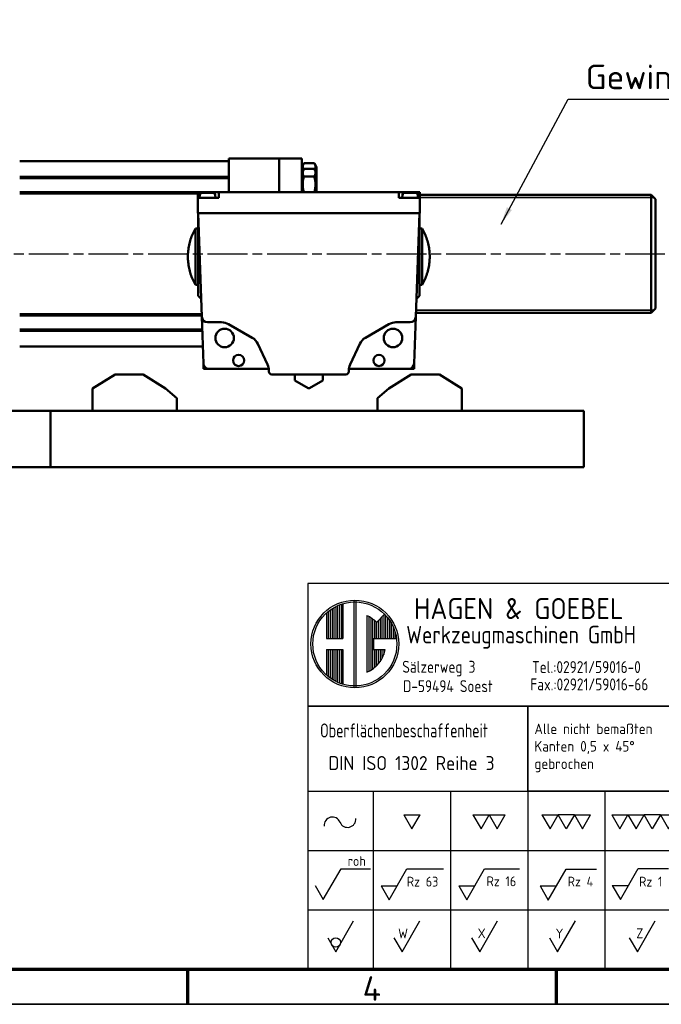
# Model space of a CAD drawing. Header units: millimetres. Extents: x 12 to 1038, y 12 to 732.
# Tile 2 of 5: x 465 to 694, y 12 to 364. Entities that reach past the tile are written whole.
import ezdxf
from ezdxf.enums import TextEntityAlignment as Align

# ---------------------------------------------------------------- set-up
doc = ezdxf.new("R2010")
doc.units = ezdxf.units.MM
doc.header["$LTSCALE"] = 2.5
doc.linetypes.add('CHAIN', pattern=[0.3543, 0.2362, -0.0295, 0.0591, -0.0295])
doc.layers.get('0').update_dxf_attribs({"lineweight": 25})
for name, color, linetype, lineweight in [('AM_BOR', 7, 'Continuous', 50), ('Mittellinie (ISO)', 7, 'Continuous', 25), ('Rahmen (ISO)', 7, 'Continuous', 70), ('Sichtbar (ISO)', 7, 'Continuous', 50), ('Sichtbar schmal (ISO)', 7, 'Continuous', 35), ('Symbol (ISO)', 7, 'Continuous', 25), ('Titel (ISO)', 7, 'Continuous', 50)]:
    doc.layers.add(name, color=color, linetype=linetype, lineweight=lineweight)
doc.styles.add('ACDINTS_30', font='isocp.shx')
doc.styles.add('ACDINTS_31', font='isocp.shx')
doc.styles.add('ACDINTS_32', font='isocp.shx')
doc.styles.add('ACDINTS_33', font='isocp.shx')
doc.styles.add('ACDINTS_34', font='isocp.shx')
doc.styles.add('ACDINTS_35', font='isocp.shx')
doc.styles.add('ACDINTS_40', font='isocp.shx')
doc.styles.add('ACDINTS_41', font='isocp.shx')
doc.styles.add('Notiztext (DIN)', font='isocpeur.ttf')
doc.styles.get("Standard").update_dxf_attribs({"font": 'ISOCP.shx'})
doc.styles.add('TextStyle32', font='isocp.shx')
doc.styles.add('TextStyle51', font='isocp.shx', dxfattribs={"width": 0.8})
doc.styles.add('TextStyle52', font='isocp.shx', dxfattribs={"width": 0.8})
doc.styles.add('TextStyle53', font='isocp.shx')
doc.styles.add('TextStyle54', font='isocp.shx')
doc.styles.add('TextStyle55', font='isocp.shx', dxfattribs={"width": 0.8})
doc.styles.add('TextStyle56', font='isocp.shx', dxfattribs={"width": 0.8})
doc.styles.add('TextStyle59', font='isocp.shx', dxfattribs={"width": 0.8})
doc.styles.add('TextStyle60', font='isocp.shx', dxfattribs={"width": 0.8})
doc.styles.add('TextStyle61', font='isocp.shx', dxfattribs={"width": 0.8})
doc.styles.add('TextStyle62', font='isocp.shx')
doc.styles.add('TextStyle63', font='isocp.shx')
doc.styles.add('TextStyle64', font='isocp.shx', dxfattribs={"width": 0.8})
doc.styles.add('TextStyle65', font='isocp.shx', dxfattribs={"width": 0.8})
doc.dimstyles.new('Standard - Methode 2a (DIN)$7', dxfattribs={"dimscale": 2.5, "dimtxt": 3.5, "dimasz": 2.5, "dimexe": 3.175, "dimexo": 0.8, "dimgap": 0.8, "dimtad": 1, "dimtih": 1, "dimtoh": 1, "dimrnd": 1e-08, "dimtxsty": 'Notiztext (DIN)', "dimcen": 0.09, "dimdle": 10, "dimclrd": 256, "dimclre": 256, "dimclrt": 256, "dimazin": 2, "dimtfac": 1, "dimtmove": 0, "dimatfit": 3, "dimfxl": 1, "dimtolj": 1, "dimlwd": -1, "dimlwe": -1, "dimarcsym": 0})

# ---------------------------------------------------------------- blocks, each defined once
blk = doc.blocks.new('Ränder Hagen+Goebel Rahmen')
at = {"layer": 'Rahmen (ISO)'}
for p, q in [((10, 10), (410, 10)), ((210, 10), (210, 5)), ((262.5, 10), (262.5, 5))]:
    blk.add_line(p, q, dxfattribs=at)
at = {"layer": 'Rahmen (ISO)', "linetype": 'Continuous', "lineweight": 35}
blk.add_line((5, 5), (415, 5), dxfattribs=at)
at = {"layer": 'Symbol (ISO)', "insert": (236.25, 9), "char_height": 3.5, "attachment_point": 2, "style": 'Notiztext (DIN)'}
blk.add_mtext('4', dxfattribs=at)
blk = doc.blocks.new('Schriftfelder Hagen+Goebel')
at = {"color": 7}
for p, q in [((294.29, 154.82), (111.41, 154.82)), ((111.41, 154.82), (111.41, 99.83)), ((294.29, 99.83), (294.29, 154.82)), ((111.41, 99.83), (294.29, 99.83))]:
    blk.add_line(p, q, dxfattribs=at)
at = {"color": 7, "linetype": 'Continuous', "lineweight": 25}
for p, q in [((115.67, 151.67), (115.67, 147.01)), ((115.93, 151.78), (115.93, 147.01)), ((116.2, 151.88), (116.2, 147.01)), ((116.39, 151.98), (116.39, 147.01)), ((117.99, 152.46), (117.99, 139.96)), ((118.25, 152.46), (118.25, 139.96)), ((114.07, 150.62), (114.07, 147.01)), ((114.34, 150.85), (114.34, 147.01)), ((114.6, 151.05), (114.6, 147.01)), ((114.87, 151.24), (114.87, 147.01)), ((115.13, 151.4), (115.13, 147.01)), ((115.4, 151.54), (115.4, 147.01)), ((119.85, 150.25), (119.85, 142.17)), ((121.23, 149.31), (122.36, 150.44)), ((122.25, 150.33), (122.25, 147.01)), ((122.51, 150.25), (122.51, 147.01)), ((120.12, 150.12), (120.12, 142.3)), ((120.38, 149.97), (120.38, 142.45)), ((120.65, 149.8), (120.65, 142.62)), ((120.92, 149.6), (120.92, 147.01)), ((121.18, 149.36), (121.18, 147.01)), ((121.45, 149.54), (121.45, 147.01)), ((121.71, 149.8), (121.71, 147.01)), ((121.98, 150.07), (121.98, 147.01)), ((122.78, 149.97), (122.78, 147.01)), ((123.04, 149.62), (123.04, 147.01)), ((123.31, 149.2), (123.31, 147.01)), ((123.58, 148.68), (123.58, 147.01)), ((123.84, 147.97), (123.84, 147.01)), ((114.07, 147.01), (116.39, 147.01)), ((120.78, 147.01), (124.06, 147.01)), ((120.78, 147.01), (120.78, 145.41)), ((114.07, 145.41), (114.07, 141.8)), ((114.07, 145.41), (116.39, 145.41)), ((114.34, 145.41), (114.34, 141.57)), ((114.6, 145.41), (114.6, 141.37)), ((114.87, 145.41), (114.87, 141.18)), ((115.13, 145.41), (115.13, 141.02)), ((115.4, 145.41), (115.4, 140.88)), ((115.67, 145.41), (115.67, 140.75)), ((115.93, 145.41), (115.93, 140.64)), ((116.2, 145.41), (116.2, 140.54)), ((116.39, 145.41), (116.39, 140.44)), ((120.78, 145.41), (122.44, 145.41)), ((120.92, 145.41), (120.92, 142.82)), ((121.18, 145.41), (121.18, 143.06)), ((121.45, 145.41), (121.45, 143.34)), ((121.71, 145.41), (121.71, 143.68)), ((121.98, 145.41), (121.98, 144.11)), ((122.25, 145.41), (122.25, 144.7)), ((111.41, 125.21), (142.75, 125.21)), ((120.75, 125.21), (120.75, 99.83)), ((131.75, 125.21), (131.75, 99.83)), ((142.75, 125.21), (142.75, 99.83)), ((153.75, 125.21), (153.75, 99.83)), ((111.41, 116.75), (164.75, 116.75)), ((111.41, 108.29), (164.75, 108.29))]:
    blk.add_line(p, q, dxfattribs=at)
at = {"color": 7, "linetype": 'Continuous', "lineweight": 35}
blk.add_line((142.75, 125.21), (164.75, 125.21), dxfattribs=at)
for p, q in [((125.1, 121.84), (127.41, 121.84)), ((125.1, 121.84), (126.25, 119.84)), ((126.25, 119.84), (127.41, 121.84)), ((134.94, 121.85), (137.25, 121.85)), ((134.94, 121.85), (136.1, 119.85)), ((136.1, 119.85), (137.25, 121.85)), ((137.25, 121.85), (138.41, 119.85)), ((137.25, 121.85), (139.56, 121.85)), ((138.41, 119.85), (139.56, 121.85)), ((144.79, 121.84), (147.1, 121.84)), ((144.79, 121.84), (145.94, 119.84)), ((145.94, 119.84), (147.1, 121.84)), ((148.25, 119.84), (147.1, 121.84)), ((149.41, 121.84), (147.1, 121.84)), ((149.41, 121.84), (148.25, 119.84)), ((149.41, 121.84), (150.56, 119.84)), ((149.41, 121.84), (151.72, 121.84)), ((150.56, 119.84), (151.72, 121.84)), ((154.73, 121.84), (155.88, 119.84)), ((154.73, 121.84), (157.04, 121.84)), ((155.88, 119.84), (157.04, 121.84)), ((157.04, 121.84), (159.35, 121.84)), ((157.04, 121.84), (158.19, 119.84)), ((158.19, 119.84), (159.35, 121.84)), ((161.66, 121.84), (159.35, 121.84)), ((160.5, 119.84), (159.35, 121.84)), ((161.66, 121.84), (160.5, 119.84)), ((161.66, 121.84), (163.97, 121.84)), ((161.66, 121.84), (162.81, 119.84)), ((162.81, 119.84), (163.97, 121.84)), ((113.6, 109.77), (116.15, 114.17)), ((116.15, 114.17), (120.35, 114.17)), ((123.01, 109.74), (125.55, 114.14)), ((125.55, 114.14), (130.76, 114.14)), ((134.08, 109.74), (136.62, 114.14)), ((136.62, 114.14), (141.57, 114.14)), ((145.69, 109.7), (148.23, 114.1)), ((148.23, 114.1), (152.55, 114.1)), ((155.96, 109.79), (158.5, 114.19)), ((158.5, 114.19), (162.82, 114.19)), ((112.45, 111.77), (113.6, 109.77)), ((121.85, 111.74), (123.01, 109.74)), ((121.85, 111.74), (124.16, 111.74)), ((132.92, 111.74), (134.08, 109.74)), ((132.92, 111.74), (135.23, 111.74)), ((144.53, 111.7), (146.84, 111.7)), ((144.53, 111.7), (145.69, 109.7)), ((154.81, 111.79), (157.12, 111.79)), ((154.81, 111.79), (155.96, 109.79)), ((115.4, 102.33), (117.94, 106.73)), ((124.85, 102.33), (127.39, 106.73)), ((135.92, 102.33), (138.46, 106.73)), ((147.01, 102.33), (149.55, 106.73)), ((158.39, 102.33), (160.93, 106.73)), ((114.25, 104.33), (115.4, 102.33)), ((123.7, 104.33), (124.85, 102.33)), ((134.76, 104.33), (135.92, 102.33)), ((145.85, 104.33), (147.01, 102.33)), ((157.23, 104.33), (158.39, 102.33))]:
    blk.add_line(p, q)
at = {"color": 7, "lineweight": 35}
blk.add_line((164.75, 120.98), (164.75, 99.83), dxfattribs=at)
at = {"color": 7, "linetype": 'Continuous', "lineweight": 25}
for radius in [6.25, 5.99]:
    blk.add_circle((118.12, 146.21), radius, dxfattribs=at)
blk.add_circle((115.4, 103.66), 0.667)
for start, end in [(45, 66.8002), (293.1998, 349.5243)]:
    blk.add_arc((118.12, 146.21), 4.39, start, end, dxfattribs=at)
for centre, start, end in [((114.92, 120.36), 21.9122, 185.4858), ((117.09, 121.23), 201.9122, 5.4858)]:
    blk.add_arc(centre, 1.17, start, end)
at = {"layer": 'AM_BOR', "color": 7, "linetype": 'Continuous', "lineweight": 35}
for p, q in [((164.75, 154.82), (164.75, 120.98)), ((111.41, 137.35), (294.29, 137.35)), ((142.75, 125.21), (142.75, 137.35))]:
    blk.add_line(p, q, dxfattribs=at)
at = {"layer": 'AM_BOR', "color": 7, "linetype": 'Continuous', "lineweight": 25}
for p, q in [((190.15, 154.82), (190.15, 116.75)), ((207.93, 154.82), (207.93, 99.83)), ((243.49, 154.82), (243.49, 148.49)), ((207.93, 148.49), (294.29, 148.49)), ((174.91, 137.35), (174.91, 120.43)), ((164.75, 120.43), (207.93, 120.43)), ((284.13, 116.75), (284.13, 99.83)), ((284.13, 108.29), (294.29, 108.29)), ((164.75, 104.06), (294.29, 104.06))]:
    blk.add_line(p, q, dxfattribs=at)
at = {"layer": 'AM_BOR', "color": 7, "lineweight": 35}
blk.add_line((164.75, 116.75), (294.29, 116.75), dxfattribs=at)
at = {"layer": 'Titel (ISO)', "color": 7, "linetype": 'Continuous', "lineweight": 35}
for p, q in [((164.75, 133.12), (207.93, 133.12)), ((164.75, 128.89), (207.93, 128.89)), ((207.93, 124.66), (164.75, 124.66))]:
    blk.add_line(p, q, dxfattribs=at)
at = {"color": 7}
blk.add_text('HAGEN & GOEBEL', height=3, dxfattribs=at).set_placement((126.55, 149.76))
at = {"color": 7, "width": 0.9}
for s, height, p in [('Werkzeugmaschinen GmbH', 2.5, (125.45, 146.3)), ('Sälzerweg 3', 1.7, (124.88, 142.11)), ('Tel.:02921/59016-0', 1.7, (143.38, 142.07)), ('D-59494 Soest', 1.7, (124.99, 139.35)), ('Fax.:02921/59016-66', 1.7, (143.13, 139.6))]:
    blk.add_text(s, height=height, dxfattribs=at).set_placement(p)
at = {"color": 7, "style": 'ACDINTS_30', "width": 0.8}
blk.add_text('Oberflächenbeschaffenheit', height=2, dxfattribs=at).set_placement((113.16, 132.88))
at = {"color": 7, "style": 'ACDINTS_30'}
for s, p in [('Gepr.', (165.95, 126.31)), ('Norm', (165.95, 122.08))]:
    blk.add_text(s, height=2, dxfattribs=at).set_placement(p)
at = {"color": 7, "char_height": 2, "attachment_point": 1, "line_spacing_factor": 0.332}
for s, insert in [('\\fISOCP|b0|i0;\\W0.90;\\H2.0000;Werkstoff:', (208.77, 147.21)), ('\\fISOCP|b0|i0;\\W0.90;\\H2.0000;Benennung:', (208.76, 136.5)), ('\\fISOCP|b0|i0;\\W0.90;\\H2.0000;Zeichnungs-Nr.:', (209.11, 115.53))]:
    blk.add_mtext(s, dxfattribs=dict(at, insert=insert))
at = {"char_height": 1.4}
for s, insert, attachment_point, style in [('roh', (117.1, 114.56), 7, 'ACDINTS_40'), ('Rz 63', (125.53, 111.62), 7, 'ACDINTS_40'), ('Rz 16', (136.89, 111.67), 7, 'ACDINTS_40'), ('Rz 4', (148.45, 111.63), 7, 'ACDINTS_40'), ('Rz 1', (158.63, 111.62), 7, 'ACDINTS_40'), ('W', (125.69, 104.24), 9, 'ACDINTS_41'), ('X', (136.76, 104.25), 9, 'ACDINTS_41'), ('Y', (147.85, 104.24), 9, 'ACDINTS_41'), ('Z', (159.23, 104.26), 9, 'ACDINTS_41')]:
    blk.add_mtext(s, dxfattribs=dict(at, insert=insert, attachment_point=attachment_point, style=style))
at = {"color": 7, "insert": (166.66, 115.16), "char_height": 2, "width": 31.2179, "attachment_point": 1, "line_spacing_factor": 0.996}
blk.add_mtext('\\fISOCP|b0|i0;\\W0.90;\\H2.0000;Kunde:\\P\\PKom.:', dxfattribs=at)
at = {"layer": 'AM_BOR', "color": 7, "style": 'ACDINTS_30'}
for s, width, p in [('Form- u Lagetoleranzen', 0.75, (165.41, 150.21)), ('Allg. Toleranzen', 0.7, (191.43, 150.6)), ('Position', 0.8, (245.09, 150.43)), ('Menge', 0.8, (266.9, 150.83)), ('Dateiname', 0.8, (168.36, 101.05))]:
    blk.add_text(s, height=2, dxfattribs=dict(at, width=width)).set_placement(p)
for s, p in [('Maßstab', (209.15, 150.43)), ('Bearb.', (165.95, 130.54))]:
    blk.add_text(s, height=2, dxfattribs=at).set_placement(p)
at = {"layer": 'AM_BOR', "color": 7, "style": 'ACDINTS_32', "width": 0.983632}
blk.add_text('Datum', height=2, dxfattribs=at).set_placement((180.84, 134.48), align=Align.CENTER)
at = {"layer": 'AM_BOR', "color": 7, "style": 'ACDINTS_31'}
blk.add_text('Name', height=2, dxfattribs=at).set_placement((199.12, 134.48), align=Align.RIGHT)
at = {"layer": 'AM_BOR', "color": 7, "style": 'ACDINTS_32'}
for s, p in [('Blatt', (288.5, 113.9)), ('Bl', (292.31, 105.44))]:
    blk.add_text(s, height=2, dxfattribs=at).set_placement(p, align=Align.CENTER)
at = {"layer": 'AM_BOR', "color": 7, "line_spacing_factor": 0.996}
for s, insert, char_height, width, attachment_point, style in [('DIN ISO 2768-mK', (199.12, 141), 2, 15.0375, 8, 'ACDINTS_34'), (' \\PAlle nicht bemaßten Kanten 0,5 x 45° gebrochen', (143.71, 137.35), 1.5, 20.5101, 1, 'ACDINTS_35')]:
    blk.add_mtext(s, dxfattribs=dict(at, insert=insert, char_height=char_height, width=width, attachment_point=attachment_point, style=style))
at = {"layer": 'AM_BOR', "color": 7, "char_height": 2, "line_spacing_factor": 0.332}
for s, insert, attachment_point, style in [('DIN ISO 1101', (177.55, 143.3), 8, 'ACDINTS_34'), ('DIN ISO 1302 Reihe 3', (114.36, 130.23), 1, 'ACDINTS_33'), ('Für diese Zeichnung behalten wir uns alle Rechte vor.', (212.76, 102.85), 1, 'ACDINTS_33')]:
    blk.add_mtext(s, dxfattribs=dict(at, insert=insert, attachment_point=attachment_point, style=style))
at = {"layer": 'AM_BOR', "color": 7}
for tag, p, height, style, width in [('Maßstab:', (223.33, 149.84), 3.5, 'TextStyle64', 0.8), ('Positionsnummer', (254.96, 149.95), 3.5, 'TextStyle61', 0.8), ('Menge', (277.56, 149.84), 3.5, 'TextStyle60', 0.8), ('Material', (224.04, 143.99), 3, 'TextStyle52', 0.8), ('Halbzeug_(1.Zeile)', (261.93, 144.06), 3, 'TextStyle56', 0.8), ('Material_(2.Zeile)', (224.02, 139.81), 3, 'TextStyle51', 0.8), ('Halbzeug_(2.Zeile)', (261.93, 139.78), 3, 'TextStyle55', 0.8), ('ERSTELLUNGSDATUM', (175.59, 130.24), 2, 'TextStyle63', 0.9), ('AUTOR', (191.76, 130.24), 2, 'TextStyle62', 0.9), ('KONTROLLDATUM', (175.75, 126.01), 2, 'TextStyle53', 0.9), ('KONTROLLIERT_VON', (192.23, 126.32), 2, 'TextStyle54', 0.9), ('Beschreibung_2', (213.59, 121), 3.5, 'TextStyle59', 0.8), ('DATEINAME', (179.92, 100.78), 2.5, 'TextStyle65', 0.8)]:
    blk.add_attdef(tag, p, '', height=height, dxfattribs=dict(at, style=style, width=width))
at = {"layer": 'AM_BOR', "color": 7, "style": 'TextStyle32'}
blk.add_attdef('Plot-Datum', text='', height=3, dxfattribs=at).set_placement((288.92, 100.24), align=Align.CENTER)
at = {"layer": 'Titel (ISO)', "style": 'Notiztext (DIN)'}
blk.add_attdef('TITEL', text='', height=5, dxfattribs=at).set_placement((210, 128), align=Align.MIDDLE_LEFT)
blk.add_attdef('Blattnummer', text='', height=3.5, dxfattribs=at).set_placement((290.13, 111.34), align=Align.MIDDLE_CENTER)
at = {"layer": 'Titel (ISO)', "color": 7, "style": 'Notiztext (DIN)'}
blk.add_attdef('BAUTEILNUMMER', text='', height=5, dxfattribs=at).set_placement((210.03, 109.41), align=Align.MIDDLE_LEFT)

msp = doc.modelspace()

# ---------------------------------------------------------------- linework, layer by layer
at = {"layer": 'Mittellinie (ISO)', "linetype": 'CHAIN', "ltscale": 23.990969}
msp.add_line((22.1247, 280.0476), (696.4137, 280.0476), dxfattribs=at)
at = {"layer": 'Sichtbar (ISO)'}
for p, q in [((539.6637, 313.0476), (465.1637, 313.0476)), ((557.6637, 314.0476), (539.6637, 314.0476)), ((539.6637, 314.0476), (539.6637, 302.0476)), ((557.6637, 314.0476), (557.6637, 302.0476)), ((565.6637, 314.0476), (557.6637, 314.0476)), ((557.6637, 314.0476), (557.6637, 302.0476)), ((565.6637, 314.0476), (565.6637, 302.0476)), ((565.6637, 310.9974), (566.3552, 312.1951)), ((565.6637, 308.9981), (566.3552, 310.1958)), ((566.4278, 312.3163), (570.0995, 312.3163)), ((566.4278, 310.317), (570.0995, 310.317)), ((570.8637, 310.9974), (570.1722, 312.1951)), ((570.8637, 308.9981), (570.1722, 310.1958)), ((570.8637, 308.9981), (570.8637, 310.9974)), ((570.8637, 302.0476), (570.8637, 308.9981)), ((465.1637, 307.5481), (539.6637, 307.5481)), ((566.4278, 307.6324), (570.0995, 307.6324)), ((532.0637, 302.0476), (528.6637, 302.0476)), ((528.6637, 300.0476), (528.6637, 302.0476)), ((536.0637, 302.0476), (532.0637, 302.0476)), ((536.0637, 300.0476), (536.0637, 302.0476)), ((600.2637, 302.0476), (536.0637, 302.0476)), ((604.2637, 302.0476), (600.2637, 302.0476)), ((600.2637, 300.0476), (600.2637, 302.0476)), ((607.6637, 302.0476), (604.2637, 302.0476)), ((607.6637, 300.0476), (607.6637, 302.0476)), ((465.1637, 301.5481), (528.6637, 301.5481)), ((536.0637, 300.0476), (528.6637, 300.0476)), ((528.6637, 294.5476), (528.6637, 300.0476)), ((529.3503, 301.0376), (529.2637, 300.0476)), ((529.3503, 301.0376), (529.4174, 301.0376)), ((529.3577, 301.0376), (529.3887, 301.3911)), ((529.4492, 301.3911), (529.4174, 301.0376)), ((529.8885, 301.8476), (529.9633, 301.8476)), ((534.164, 301.8476), (529.9633, 301.8476)), ((534.164, 301.8476), (534.2388, 301.8476)), ((534.7099, 301.0376), (534.6782, 301.3911)), ((534.7099, 301.0376), (534.777, 301.0376)), ((534.7386, 301.3911), (534.7697, 301.0376)), ((534.777, 301.0376), (534.8637, 300.0476)), ((607.6637, 300.0476), (600.2637, 300.0476)), ((601.5503, 301.0376), (601.4637, 300.0476)), ((601.5503, 301.0376), (601.6174, 301.0376)), ((601.5577, 301.0376), (601.5887, 301.3911)), ((601.6492, 301.3911), (601.6174, 301.0376)), ((602.0885, 301.8476), (602.1633, 301.8476)), ((606.364, 301.8476), (602.1633, 301.8476)), ((606.364, 301.8476), (606.4388, 301.8476)), ((606.9099, 301.0376), (606.8781, 301.3911)), ((606.9099, 301.0376), (606.977, 301.0376)), ((606.9386, 301.3911), (606.9697, 301.0376)), ((606.977, 301.0376), (607.0637, 300.0476)), ((607.6637, 301.0476), (690.1637, 301.0476)), ((607.6637, 294.5476), (607.6637, 300.0476)), ((690.1637, 259.0476), (690.1637, 301.0476)), ((691.6637, 299.5476), (690.1637, 301.0476)), ((691.6637, 260.5476), (691.6637, 299.5476)), ((528.7637, 294.5476), (528.6637, 294.5476)), ((528.7637, 279.0476), (528.7637, 294.5476)), ((528.7637, 294.5476), (607.5637, 294.5476)), ((530.0547, 257.5778), (528.7637, 294.5476)), ((607.5637, 294.5476), (606.2726, 257.5778)), ((607.6637, 294.5476), (607.5637, 294.5476)), ((607.5637, 279.0476), (607.5637, 294.5476)), ((527.7637, 269.0476), (527.7637, 289.0476)), ((528.7637, 289.0476), (527.7637, 289.0476)), ((607.5637, 289.0476), (608.5637, 289.0476)), ((608.5637, 289.0476), (608.5637, 279.0476)), ((526.0637, 285.1982), (526.0637, 285.279)), ((610.2637, 285.279), (610.2637, 285.1982)), ((528.7637, 279.0476), (528.7637, 265.0476)), ((607.5637, 279.0476), (607.5637, 265.0476)), ((608.5637, 279.0476), (608.5637, 269.0476)), ((526.0637, 272.8161), (526.0637, 272.8969)), ((610.2637, 272.8969), (610.2637, 272.8161)), ((528.7637, 269.0476), (527.7637, 269.0476)), ((607.5637, 269.0476), (608.5637, 269.0476)), ((528.7637, 265.0476), (529.7637, 264.0476)), ((529.7637, 265.9113), (529.7637, 264.0476)), ((529.7637, 264.0476), (529.8287, 264.0476)), ((606.4986, 264.0476), (606.5637, 264.0476)), ((606.5637, 265.9113), (606.5637, 264.0476)), ((607.5637, 265.0476), (606.5637, 264.0476)), ((691.6637, 260.5476), (690.1637, 259.0476)), ((465.1637, 258.5481), (530.0208, 258.5481)), ((530.6344, 240.9778), (530.0547, 257.5778)), ((606.2726, 257.5778), (605.693, 240.9778)), ((606.324, 259.0476), (690.1637, 259.0476)), ((537.0989, 255.6476), (532.0535, 255.6476)), ((548.0103, 250.1214), (539.5989, 254.9777)), ((596.7284, 254.9777), (588.317, 250.1214)), ((604.2739, 255.6476), (599.2284, 255.6476)), ((465.1637, 252.5481), (530.2303, 252.5481)), ((530.4224, 247.0476), (465.1637, 247.0476)), ((553.4702, 240.5522), (550.0418, 247.9043)), ((586.2855, 247.9043), (582.8571, 240.5522)), ((530.6637, 239.0476), (530.6637, 240.6995)), ((532.6331, 239.0476), (530.6637, 239.0476)), ((553.9015, 239.0476), (532.6331, 239.0476)), ((603.6942, 239.0476), (582.4258, 239.0476)), ((605.6637, 239.0476), (603.6942, 239.0476)), ((605.6637, 240.6995), (605.6637, 239.0476)), ((499.1376, 237.0476), (491.1376, 232.0476)), ((509.1376, 237.0476), (499.1376, 237.0476)), ((517.1376, 232.0476), (509.1376, 237.0476)), ((553.9387, 238.0476), (553.9387, 238.4391)), ((581.3887, 237.0476), (554.9387, 237.0476)), ((563.1737, 237.0476), (563.1737, 234.9285)), ((573.1537, 237.0476), (573.1537, 234.9285)), ((582.3887, 238.4391), (582.3887, 238.0476)), ((596.6883, 232.0476), (604.6883, 237.0476)), ((604.6883, 237.0476), (614.6883, 237.0476)), ((614.6883, 237.0476), (622.6883, 232.0476)), ((491.1376, 232.0476), (491.1376, 224.0476)), ((521.1376, 228.5476), (517.1376, 232.0476)), ((567.9137, 232.1919), (563.1737, 234.9285)), ((573.1537, 234.9285), (568.4137, 232.1919)), ((592.6883, 228.5476), (596.6883, 232.0476)), ((622.6883, 232.0476), (622.6883, 224.0476)), ((521.1376, 224.0476), (521.1376, 228.5476)), ((592.6883, 224.0476), (592.6883, 228.5476)), ((406.1637, 224.0476), (476.1637, 224.0476)), ((476.1637, 224.0476), (476.1637, 204.0476)), ((476.1637, 224.0476), (666.1637, 224.0476)), ((666.1637, 204.0476), (666.1637, 224.0476)), ((476.1637, 204.0476), (406.1637, 204.0476)), ((476.1637, 204.0476), (666.1637, 204.0476))]:
    msp.add_line(p, q, dxfattribs=at)
at = {"layer": 'Sichtbar (ISO)', "flags": 128}
for points in [[(566.4278, 310.317), (566.3519, 310.1901), (566.2842, 310.0675), (566.2242, 309.9485), (566.1715, 309.8327), (566.1258, 309.7197), (566.0867, 309.609), (566.0541, 309.5004), (566.0276, 309.3933), (566.0072, 309.2876), (565.9927, 309.1828), (565.9841, 309.0786), (565.9812, 308.9747), (565.9841, 308.8708), (565.9927, 308.7666), (566.0072, 308.6618), (566.0276, 308.556), (566.0541, 308.449), (566.0867, 308.3403), (566.1258, 308.2297), (566.1715, 308.1167), (566.2242, 308.0009), (566.2842, 307.8819), (566.3519, 307.7592), (566.4278, 307.6324)], [(566.4278, 312.3163), (566.3605, 312.2042), (566.2996, 312.0956), (566.2447, 311.9898), (566.1957, 311.8867), (566.1522, 311.7859), (566.1139, 311.6871), (566.0808, 311.59), (566.0527, 311.4944), (566.0293, 311.4001), (566.0106, 311.3068), (565.9966, 311.2143), (565.9871, 311.1223), (565.9821, 311.0307), (565.9815, 310.9392), (565.9855, 310.8477), (565.9939, 310.7558), (566.0068, 310.6634), (566.0244, 310.5703), (566.0466, 310.4763), (566.0736, 310.381), (566.1055, 310.2844), (566.1425, 310.186), (566.1847, 310.0857), (566.2324, 309.9832)], [(570.2949, 309.9832), (570.3426, 310.0857), (570.3849, 310.186), (570.4218, 310.2844), (570.4537, 310.381), (570.4807, 310.4763), (570.5029, 310.5703), (570.5205, 310.6634), (570.5334, 310.7558), (570.5419, 310.8477), (570.5458, 310.9392), (570.5453, 311.0307), (570.5402, 311.1223), (570.5307, 311.2143), (570.5167, 311.3068), (570.498, 311.4001), (570.4747, 311.4944), (570.4465, 311.59), (570.4134, 311.6871), (570.3752, 311.7859), (570.3316, 311.8867), (570.2826, 311.9898), (570.2278, 312.0956), (570.1669, 312.2042), (570.0995, 312.3163)], [(570.0995, 307.6324), (570.1754, 307.7592), (570.2432, 307.8819), (570.3031, 308.0009), (570.3558, 308.1167), (570.4015, 308.2297), (570.4406, 308.3403), (570.4732, 308.449), (570.4997, 308.556), (570.5201, 308.6618), (570.5346, 308.7666), (570.5432, 308.8708), (570.5461, 308.9747), (570.5432, 309.0786), (570.5346, 309.1828), (570.5201, 309.2876), (570.4997, 309.3933), (570.4732, 309.5004), (570.4406, 309.609), (570.4015, 309.7197), (570.3558, 309.8327), (570.3031, 309.9485), (570.2432, 310.0675), (570.1754, 310.1901), (570.0995, 310.317)], [(566.4278, 307.6324), (566.3539, 307.3672), (566.2878, 307.1107), (566.2289, 306.8616), (566.177, 306.6192), (566.1318, 306.3825), (566.0928, 306.1506), (566.06, 305.923), (566.033, 305.6988), (566.0118, 305.4773), (565.9962, 305.2579), (565.9861, 305.0399), (565.9815, 304.8228), (565.9824, 304.6059), (565.9887, 304.3886), (566.0004, 304.1703), (566.0178, 303.9503), (566.0407, 303.728), (566.0695, 303.5028), (566.1042, 303.274), (566.1451, 303.0407), (566.1924, 302.8023), (566.2464, 302.5579), (566.3074, 302.3067), (566.3759, 302.0476)], [(570.1514, 302.0476), (570.2199, 302.3067), (570.281, 302.5579), (570.3349, 302.8023), (570.3822, 303.0407), (570.4231, 303.274), (570.4578, 303.5028), (570.4866, 303.728), (570.5096, 303.9503), (570.5269, 304.1703), (570.5387, 304.3886), (570.545, 304.6059), (570.5458, 304.8228), (570.5412, 305.0399), (570.5311, 305.2579), (570.5155, 305.4773), (570.4943, 305.6988), (570.4673, 305.923), (570.4345, 306.1506), (570.3955, 306.3825), (570.3503, 306.6192), (570.2984, 306.8616), (570.2396, 307.1107), (570.1734, 307.3672), (570.0995, 307.6324)], [(529.3887, 301.3911), (529.3924, 301.4223), (529.3982, 301.4535), (529.4059, 301.4842), (529.4153, 301.5137), (529.426, 301.5414), (529.4385, 301.5687), (529.4532, 301.5962), (529.4698, 301.6232), (529.4882, 301.649), (529.5078, 301.6733), (529.5282, 301.6956), (529.5495, 301.7162), (529.5729, 301.7363), (529.5981, 301.7553), (529.6246, 301.7728), (529.6519, 301.7885), (529.6794, 301.8021), (529.7066, 301.8136), (529.7353, 301.8237), (529.7654, 301.8323), (529.7964, 301.8391), (529.8277, 301.8438), (529.8586, 301.8466), (529.8885, 301.8476)], [(529.9633, 301.8476), (529.933, 301.8467), (529.9016, 301.844), (529.8698, 301.8394), (529.8382, 301.8328), (529.8074, 301.8244), (529.778, 301.8145), (529.7502, 301.8033), (529.7222, 301.79), (529.6943, 301.7747), (529.667, 301.7575), (529.641, 301.7386), (529.6167, 301.7186), (529.5945, 301.698), (529.5735, 301.6759), (529.5532, 301.6517), (529.5341, 301.6258), (529.5167, 301.5987), (529.5013, 301.571), (529.4882, 301.5432), (529.477, 301.5153), (529.4672, 301.4855), (529.4591, 301.4545), (529.4531, 301.4228), (529.4492, 301.3911)], [(534.6781, 301.3911), (534.6743, 301.4228), (534.6682, 301.4545), (534.6602, 301.4855), (534.6504, 301.5153), (534.6392, 301.5432), (534.626, 301.571), (534.6106, 301.5987), (534.5932, 301.6258), (534.5741, 301.6517), (534.5538, 301.6759), (534.5328, 301.698), (534.5106, 301.7186), (534.4863, 301.7386), (534.4603, 301.7575), (534.4331, 301.7747), (534.4051, 301.79), (534.3772, 301.8033), (534.3493, 301.8145), (534.3199, 301.8244), (534.2891, 301.8328), (534.2575, 301.8394), (534.2257, 301.844), (534.1943, 301.8467), (534.164, 301.8476)], [(534.2388, 301.8476), (534.2687, 301.8466), (534.2996, 301.8438), (534.3309, 301.8391), (534.3619, 301.8323), (534.392, 301.8237), (534.4207, 301.8136), (534.448, 301.8021), (534.4754, 301.7885), (534.5028, 301.7728), (534.5293, 301.7553), (534.5544, 301.7363), (534.5778, 301.7162), (534.5991, 301.6956), (534.6195, 301.6733), (534.6391, 301.649), (534.6575, 301.6232), (534.6741, 301.5962), (534.6888, 301.5687), (534.7013, 301.5414), (534.7121, 301.5137), (534.7214, 301.4842), (534.7292, 301.4535), (534.7349, 301.4223), (534.7386, 301.3911)], [(601.5887, 301.3911), (601.5924, 301.4223), (601.5982, 301.4535), (601.6059, 301.4842), (601.6153, 301.5137), (601.626, 301.5414), (601.6385, 301.5687), (601.6532, 301.5962), (601.6698, 301.6232), (601.6882, 301.649), (601.7078, 301.6733), (601.7282, 301.6956), (601.7495, 301.7162), (601.7729, 301.7363), (601.7981, 301.7553), (601.8246, 301.7728), (601.8519, 301.7885), (601.8794, 301.8021), (601.9066, 301.8136), (601.9353, 301.8237), (601.9654, 301.8323), (601.9964, 301.8391), (602.0277, 301.8438), (602.0586, 301.8466), (602.0885, 301.8476)], [(602.1633, 301.8476), (602.133, 301.8467), (602.1016, 301.844), (602.0698, 301.8394), (602.0382, 301.8328), (602.0074, 301.8244), (601.978, 301.8145), (601.9502, 301.8033), (601.9222, 301.79), (601.8942, 301.7747), (601.867, 301.7575), (601.841, 301.7386), (601.8167, 301.7186), (601.7945, 301.698), (601.7735, 301.6759), (601.7532, 301.6517), (601.7341, 301.6258), (601.7167, 301.5987), (601.7013, 301.571), (601.6882, 301.5432), (601.677, 301.5153), (601.6672, 301.4855), (601.6591, 301.4545), (601.6531, 301.4228), (601.6492, 301.3911)], [(606.8781, 301.3911), (606.8743, 301.4228), (606.8682, 301.4545), (606.8602, 301.4855), (606.8504, 301.5153), (606.8392, 301.5432), (606.826, 301.571), (606.8106, 301.5987), (606.7932, 301.6258), (606.7741, 301.6517), (606.7538, 301.6759), (606.7328, 301.698), (606.7106, 301.7186), (606.6863, 301.7386), (606.6603, 301.7575), (606.6331, 301.7747), (606.6051, 301.79), (606.5772, 301.8033), (606.5493, 301.8145), (606.5199, 301.8244), (606.4891, 301.8328), (606.4575, 301.8394), (606.4257, 301.844), (606.3943, 301.8467), (606.364, 301.8476)], [(606.4388, 301.8476), (606.4687, 301.8466), (606.4996, 301.8438), (606.5309, 301.8391), (606.5619, 301.8323), (606.592, 301.8237), (606.6207, 301.8136), (606.648, 301.8021), (606.6754, 301.7885), (606.7028, 301.7728), (606.7293, 301.7553), (606.7544, 301.7363), (606.7778, 301.7162), (606.7991, 301.6956), (606.8195, 301.6733), (606.8391, 301.649), (606.8575, 301.6232), (606.8741, 301.5962), (606.8888, 301.5687), (606.9013, 301.5414), (606.9121, 301.5137), (606.9214, 301.4842), (606.9292, 301.4535), (606.9349, 301.4223), (606.9386, 301.3911)], [(526.0637, 285.1982), (525.9076, 284.6971), (525.7639, 284.1887), (525.6333, 283.6743), (525.5163, 283.1557), (525.4135, 282.6343), (525.3248, 282.1118), (525.2505, 281.5898), (525.1905, 281.07), (525.1448, 280.5542), (525.1128, 280.044), (525.0941, 279.5412), (525.088, 279.0476), (525.0941, 278.5539), (525.1128, 278.0511), (525.1448, 277.5409), (525.1905, 277.0251), (525.2505, 276.5053), (525.3248, 275.9833), (525.4135, 275.4608), (525.5163, 274.9394), (525.6333, 274.4208), (525.7639, 273.9065), (525.9076, 273.398), (526.0637, 272.8969)], [(610.2637, 272.8969), (610.4197, 273.398), (610.5634, 273.9065), (610.694, 274.4208), (610.811, 274.9394), (610.9138, 275.4608), (611.0025, 275.9833), (611.0768, 276.5053), (611.1368, 277.0251), (611.1825, 277.5409), (611.2145, 278.0511), (611.2332, 278.5539), (611.2393, 279.0476), (611.2332, 279.5412), (611.2145, 280.044), (611.1825, 280.5542), (611.1368, 281.07), (611.0768, 281.5898), (611.0025, 282.1118), (610.9138, 282.6343), (610.811, 283.1557), (610.694, 283.6743), (610.5634, 284.1887), (610.4197, 284.6971), (610.2637, 285.1982)], [(567.9137, 232.1919), (567.9233, 232.1865), (567.933, 232.1813), (567.9428, 232.1763), (567.9528, 232.1715), (567.9629, 232.167), (567.9731, 232.1627), (567.9833, 232.1586), (567.9937, 232.1547), (568.0042, 232.1511), (568.0147, 232.1477), (568.0252, 232.1445), (568.0359, 232.1416), (568.0465, 232.1389), (568.0572, 232.1365), (568.0679, 232.1343), (568.0786, 232.1323), (568.0894, 232.1306), (568.1001, 232.1291), (568.1108, 232.1278), (568.1215, 232.1268), (568.1321, 232.126), (568.1427, 232.1254), (568.1532, 232.125), (568.1637, 232.1249)], [(568.1637, 232.1249), (568.1741, 232.125), (568.1847, 232.1254), (568.1952, 232.126), (568.2059, 232.1268), (568.2165, 232.1278), (568.2272, 232.1291), (568.238, 232.1306), (568.2487, 232.1323), (568.2594, 232.1343), (568.2701, 232.1365), (568.2808, 232.1389), (568.2915, 232.1416), (568.3021, 232.1445), (568.3127, 232.1477), (568.3232, 232.1511), (568.3336, 232.1547), (568.344, 232.1586), (568.3543, 232.1627), (568.3644, 232.167), (568.3745, 232.1715), (568.3845, 232.1763), (568.3943, 232.1813), (568.4041, 232.1865), (568.4137, 232.1919)]]:
    msp.add_lwpolyline(points, dxfattribs=at)
at = {"layer": 'Sichtbar (ISO)'}
for centre, radius in [((538.1637, 250.0476), 3.3), ((598.1637, 250.0476), 3.3), ((543.1637, 242.0476), 2), ((593.1637, 242.0476), 2)]:
    msp.add_circle(centre, radius, dxfattribs=at)
for centre, radius, start, end in [((544.8637, 279.0661), 19.8, 149.727309, 161.712601), ((591.4637, 279.0661), 19.8, 18.287399, 30.272691), ((544.8637, 279.0291), 19.8, 198.287399, 210.272691), ((591.4637, 279.0291), 19.8, 329.727309, 341.712601), ((532.0535, 257.6476), 2, 182, 270), ((604.2739, 257.6476), 2, 270, 358), ((537.0989, 250.6476), 5, 60, 90), ((599.2284, 250.6476), 5, 90, 120), ((545.5103, 245.7912), 5, 25, 60), ((590.817, 245.7912), 5, 120, 155), ((532.6331, 241.0476), 2, 182, 270), ((548.9387, 238.4391), 5, 0, 25), ((587.3887, 238.4391), 5, 155, 180), ((603.6942, 241.0476), 2, 270, 358), ((554.9387, 238.0476), 1, 180, 270), ((581.3887, 238.0476), 1, 270, 0)]:
    msp.add_arc(centre, radius, start, end, dxfattribs=at)
at = {"layer": 'Sichtbar schmal (ISO)'}
for p, q in [((539.6637, 306.9491), (465.1637, 306.9491)), ((465.1637, 302.1471), (539.6637, 302.1471)), ((691.0698, 300.1414), (607.6637, 300.1414)), ((606.3556, 259.9537), (691.0698, 259.9537)), ((530.0417, 257.9491), (465.1637, 257.9491)), ((465.1637, 253.1471), (530.2094, 253.1471))]:
    msp.add_line(p, q, dxfattribs=at)

# ---------------------------------------------------------------- block references
at = {"xscale": 2.5, "yscale": 2.5, "zscale": 2.5}
msp.add_blockref('Ränder Hagen+Goebel Rahmen', (0, 0), dxfattribs=at)
ref = msp.add_blockref('Schriftfelder Hagen+Goebel', (289.2665, -224.5708), dxfattribs=dict(xscale=2.5, yscale=2.5, zscale=2.5))
ref.add_attrib('Blattnummer', '1 ', dxfattribs={"layer": 'Titel (ISO)', "height": 8.75, "style": 'Notiztext (DIN)'}).set_placement((1014.6018, 53.7683), align=Align.MIDDLE_CENTER)
ref.add_attrib('TITEL', 'Maßblatt H60-110 ', dxfattribs={"layer": 'Titel (ISO)', "height": 12.5, "style": 'Notiztext (DIN)'}).set_placement((821.5756, 94.5157), align=Align.MIDDLE_LEFT)
ref.add_attrib('BAUTEILNUMMER', 'VE01520-3-0', dxfattribs={"layer": 'Titel (ISO)', "color": 7, "height": 12.5, "style": 'Notiztext (DIN)'}).set_placement((814.3352, 48.956), align=Align.MIDDLE_LEFT)
ref.add_attrib('Beschreibung_2', 'mit Gewindehülse', dxfattribs={"layer": 'AM_BOR', "color": 7, "height": 10, "style": 'Notiztext (DIN)'}).set_placement((823.2321, 77.9365), align=Align.MIDDLE_LEFT)
ref.add_attrib('AUTOR', 'E.Sergeew', (768.6687, 101.025), dxfattribs={"layer": 'AM_BOR', "color": 7, "height": 5, "style": 'TextStyle62', "width": 0.9})
ref.add_attrib('ERSTELLUNGSDATUM', '10.05.2010', (728.2451, 101.025), dxfattribs={"layer": 'AM_BOR', "color": 7, "height": 5, "style": 'TextStyle63', "width": 0.9})
ref.add_attrib('DATEINAME', 'VE01520-3-0 Maßblatt ', (739.0699, 27.3731), dxfattribs={"layer": 'AM_BOR', "color": 7, "height": 6.25, "style": 'TextStyle65', "width": 0.8})

# ---------------------------------------------------------------- texts
at = {"layer": 'Symbol (ISO)', "insert": (666.8219, 336.6976), "char_height": 8.75, "width": 115.868509, "attachment_point": 7, "style": 'Notiztext (DIN)'}
msp.add_mtext('Gewindehülse M42x1,5', dxfattribs=at)

# ---------------------------------------------------------------- leaders
at = {"layer": 'Symbol (ISO)', "annotation_type": 0, "has_hookline": 1, "hookline_direction": 0, "text_width": 114.1875}
msp.add_leader([(636.6696, 290.6565), (660.5719, 335.2392), (666.8219, 335.2392)], dimstyle='Standard - Methode 2a (DIN)$7', override={"dimgap": 0, "dimtad": 1}, dxfattribs=at)

doc.saveas('drawing.dxf')
